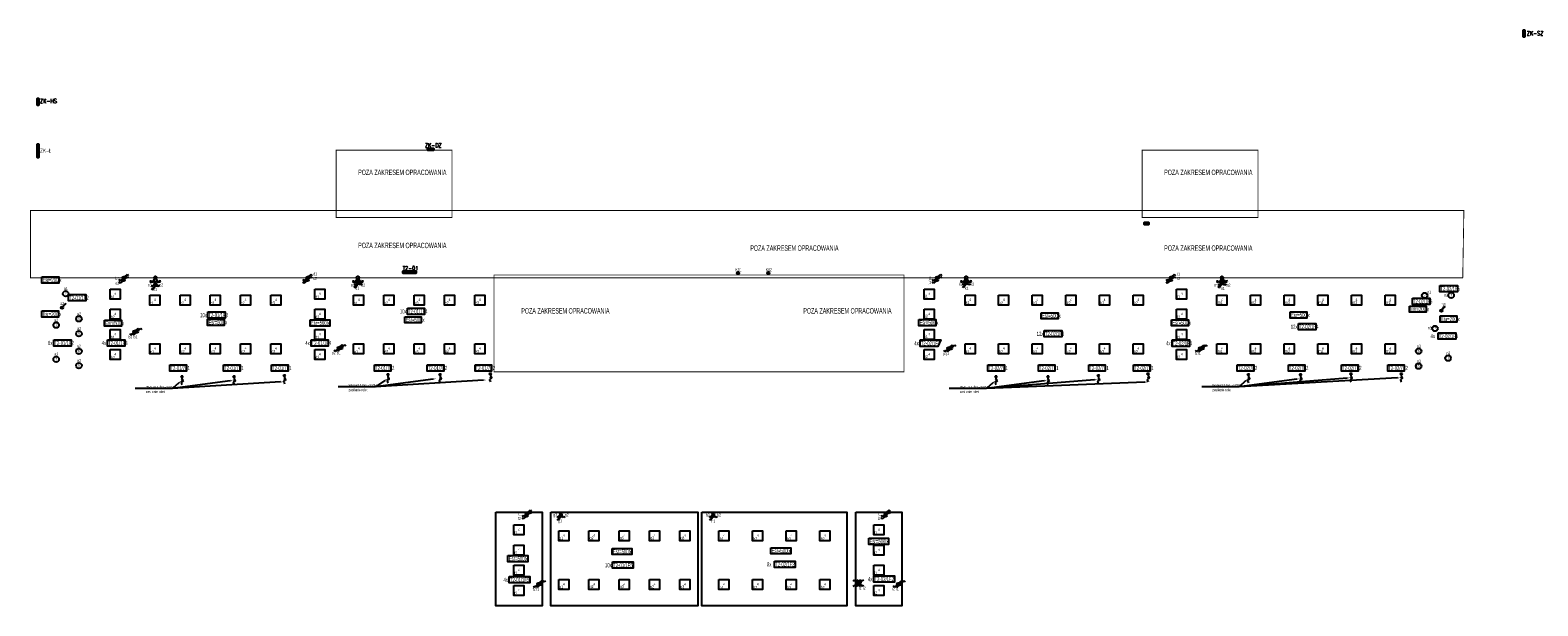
# Model space of a CAD drawing. Header units: millimetres. Extents: x -93830 to 24518, y -167050 to -8913.
# Tile 2 of 3: x -48513 to -39544, y -85721 to -82294. Entities that reach past the tile are written whole.
import ezdxf
from ezdxf import colors
from ezdxf.entities.mleader import LeaderData, LeaderLine
from ezdxf.enums import TextEntityAlignment as Align
from ezdxf.math import Vec2, Vec3

# ---------------------------------------------------------------- set-up
doc = ezdxf.new("R2010")
doc.units = ezdxf.units.MM
doc.linetypes.add('KRESKOWA', pattern=[0.75, 0.5, -0.25])
doc.layers.get('Defpoints').update_dxf_attribs({"color": 6})
doc.layers.add('#Tekst', color=7, linetype='Continuous', lineweight=15)
for name, color, linetype in [('$EL Łączniki ośw', 92, 'Continuous'), ('$EL_natężenie ośw.', 1, 'Continuous'), ('$EL_nr obw', 32, 'Continuous'), ('$EL_Nr obwodu', 170, 'Continuous'), ('$EL_Oświetlenie podstawowe', 150, 'Continuous'), ('$EL_Wypust silowy', 202, 'Continuous'), ('$EL_Zakres-wyłączenie', 10, 'KRESKOWA'), ('E_Tablice', 6, 'Continuous'), ('WOJ_oswietlenie02', 5, 'Continuous'), ('WOJ_oswietlenie05', 5, 'Continuous'), ('WOJ_oswietlenie06', 5, 'Continuous')]:
    doc.layers.add(name, color=color, linetype=linetype)
doc.styles.add('ROMANS', font='romans.shx', dxfattribs={"width": 0.8})
doc.styles.get("Standard").update_dxf_attribs({"font": 'ARIALN.TTF', "width": 0.8})
doc.styles.add('STYLE1', font='romans.shx')

# ---------------------------------------------------------------- blocks, each defined once
blk = doc.blocks.new('3TL+NP')
at = {"ltscale": 2}
for points in [[(0, 0), (39, 0), (39, 35), (0, 35)], [(0, 35), (39, 35), (39, 0), (0, 0)]]:
    blk.add_lwpolyline(points, close=True, dxfattribs=at)
for points in [[(0, 35), (39, 0), (39, 0)], [(0, 0), (39, 35), (39, 35)]]:
    blk.add_lwpolyline(points, dxfattribs=at)
blk = doc.blocks.new('przycisk')
for radius in [0.1, 0.0612]:
    blk.add_circle((0, 0), radius)
blk = doc.blocks.new('łącznik-1b-IP20')
for p in [(0.05, 0.08), (0.35, 0.27)]:
    blk.add_line(p, (0.22, 0.35))
blk.add_circle((0, 0), 0.1)
blk = doc.blocks.new('łącznik-św-IP20')
for p, q in [((-0.35, 0.27), (-0.22, 0.35)), ((-0.05, 0.08), (-0.22, 0.35)), ((0.05, 0.08), (0.22, 0.35)), ((0.35, 0.27), (0.22, 0.35))]:
    blk.add_line(p, q)
blk.add_circle((0, 0), 0.1)
blk = doc.blocks.new('łącznik-sch-IP20')
for p, q in [((0.08, 0.07), (0.31, 0.27)), ((0.41, 0.15), (0.31, 0.27)), ((-0.41, -0.15), (-0.31, -0.27)), ((-0.08, -0.07), (-0.31, -0.27))]:
    blk.add_line(p, q)
blk.add_circle((0, 0), 0.1)
blk = doc.blocks.new('łącznik-krzyż-IP20')
for p, q in [((-0.34, 0.17), (-0.23, 0.28)), ((-0.07, 0.07), (-0.23, 0.28)), ((0.07, 0.07), (0.24, 0.28)), ((0.35, 0.16), (0.24, 0.28)), ((-0.34, -0.17), (-0.23, -0.28)), ((-0.07, -0.07), (-0.23, -0.28)), ((0.07, -0.07), (0.24, -0.28)), ((0.35, -0.17), (0.24, -0.28))]:
    blk.add_line(p, q)
for radius in [0.0995, 0.1]:
    blk.add_circle((0, 0), radius)
blk = doc.blocks.new('łącznik-1b-IP44')
h = blk.add_hatch(color=0)
h.dxf.hatch_style = 1
h.paths.add_polyline_path([(0.05, 0, 1), (-0.05, 0, 1)])
at = {"color": 0}
for p in [(0.05, 0.08), (0.34, 0.27)]:
    blk.add_line(p, (0.22, 0.35), dxfattribs=at)
for radius in [0.1, 0.0516]:
    blk.add_circle((0, 0), radius, dxfattribs=at)
blk = doc.blocks.new('Oprawa 7')
blk.add_circle((0, 0), 16.5)
at = {"layer": 'WOJ_oswietlenie06', "color": 7}
blk.add_text('7', height=14, dxfattribs=at).set_placement((-4.4, -6.3))
blk = doc.blocks.new('Oprawa 6')
blk.add_circle((0, 0), 16.5)
at = {"layer": 'WOJ_oswietlenie05', "color": 7}
blk.add_text('6', height=14, dxfattribs=at).set_placement((-5.6, -6.2))
blk = doc.blocks.new('Oprawa 4')
blk.add_lwpolyline([(-59.5, 59.5), (0, 59.5), (0, 0), (-59.5, 0)], close=True)
at = {"layer": 'WOJ_oswietlenie02', "color": 7}
blk.add_text('4', height=14, dxfattribs=at).set_placement((-34.8, 24.9))
blk = doc.blocks.new('wypust 1-faz')
at = {"linetype": 'Continuous'}
blk.add_hatch(color=256, dxfattribs=at).paths.add_polyline_path([(-0.11, -0.06, 1), (-0.11, 0.06, 1)])
at = {"color": 7, "linetype": 'Continuous'}
blk.add_line((-0.4, 0.04), (-0.31, -0.12), dxfattribs=at)
at = {"linetype": 'Continuous'}
for p, q in [((-0.22, 0), (-0.27, 0)), ((0, 0), (-0.22, 0)), ((0, 0), (-0.22, 0))]:
    blk.add_line(p, q, dxfattribs=at)
blk.add_circle((-0.11, 0), 0.0585, dxfattribs=at)
at = {"linetype": 'Continuous', "start_tangent": (-1, 0), "end_tangent": (-1, 0)}
blk.add_spline([(-0.27, 0), (-0.43, -0.09), (-0.56, 0.06), (-0.71, -0.01)], degree=3, dxfattribs=at)
blk = doc.blocks.new('łącznik_rolety')
for points in [[(-0.39, 0.3), (-0.43, 0.4)], [(-0.39, 0.51), (-0.39, 0.3)], [(-0.39, 0.3), (-0.36, 0.4)], [(0.38, 0.51), (0.35, 0.41)], [(0.38, 0.51), (0.38, 0.3)], [(0.38, 0.51), (0.41, 0.41)]]:
    blk.add_lwpolyline(points)
at = {"linetype": 'Continuous'}
for points in [[(-0.07, 0.17), (-0.23, 0.46), (-0.33, 0.4)], [(0.05, 0.17), (0.22, 0.46), (0.31, 0.4)]]:
    blk.add_lwpolyline(points, dxfattribs=at)
blk.add_circle((0, 0.07), 0.11, dxfattribs=at)
at = {"style": 'STYLE1', "flags": 9}
blk.add_attdef('NAZWA', text='', height=0.105, dxfattribs=at).set_placement((-0.01, 0.03), align=Align.CENTER)

msp = doc.modelspace()

# ---------------------------------------------------------------- linework, layer by layer
at = {"layer": '$EL_natężenie ośw.', "flags": 128}
for points in [[(-48443.7, -83762.5), (-48343.3, -83762.5), (-48343.3, -83799.1), (-48443.7, -83799.1)], [(-40308.6, -83935.8), (-40208.7, -83935.8), (-40208.7, -83972.3), (-40308.6, -83972.3)], [(-48444.5, -83965.2), (-48344.1, -83965.2), (-48344.1, -84001.8), (-48444.5, -84001.8)], [(-48070.3, -84019.5), (-47969.9, -84019.5), (-47969.9, -84056.1), (-48070.3, -84056.1)], [(-47457.3, -84014.6), (-47359.3, -84014.6), (-47359.3, -84051.2), (-47457.3, -84051.2)], [(-46848.2, -84018.4), (-46729.7, -84018.4), (-46729.7, -84054.9), (-46848.2, -84054.9)], [(-46284, -83999.7), (-46187.4, -83999.7), (-46187.4, -84036.3), (-46284, -84036.3)], [(-43227.3, -84016.9), (-43124.9, -84016.9), (-43124.9, -84053.5), (-43227.3, -84053.5)], [(-42499, -83975.5), (-42398, -83975.5), (-42398, -84012.1), (-42499, -84012.1)], [(-41723.6, -84017.2), (-41621.7, -84017.2), (-41621.7, -84053.7), (-41723.6, -84053.7)], [(-41017.8, -83970.7), (-40918.6, -83970.7), (-40918.6, -84007.3), (-41017.8, -84007.3)], [(-40125.7, -83994.8), (-40025.8, -83994.8), (-40025.8, -84031.4), (-40125.7, -84031.4)], [(-45051.9, -85378.9), (-44933.5, -85378.9), (-44933.5, -85415.5), (-45051.9, -85415.5)], [(-44106.8, -85374.3), (-43988.3, -85374.3), (-43988.3, -85410.8), (-44106.8, -85410.8)], [(-43524.7, -85318), (-43406.3, -85318), (-43406.3, -85354.5), (-43524.7, -85354.5)], [(-45670.8, -85421), (-45552.3, -85421), (-45552.3, -85457.5), (-45670.8, -85457.5)]]:
    msp.add_lwpolyline(points, close=True, dxfattribs=at)
at = {"layer": '$EL_Nr obwodu', "linetype": 'Continuous', "flags": 128}
for points in [[(-40127.4, -83813.1), (-40022.9, -83813.1), (-40022.9, -83851.5), (-40127.4, -83851.5), (-40127.4, -83813.1)], [(-48284.2, -83867.5), (-48181.6, -83867.5), (-48181.6, -83905.8), (-48284.2, -83905.8), (-48284.2, -83867.5)], [(-40290.7, -83888.3), (-40186.1, -83888.3), (-40186.1, -83926.6), (-40290.7, -83926.6), (-40290.7, -83888.3)], [(-47456.3, -83970.4), (-47353.7, -83970.4), (-47353.7, -84008.7), (-47456.3, -84008.7), (-47456.3, -83970.4)], [(-46268.7, -83947.8), (-46167.5, -83947.8), (-46167.5, -83986.1), (-46268.7, -83986.1), (-46268.7, -83947.8)], [(-42480.4, -84081.8), (-42375.8, -84081.8), (-42375.8, -84120.1), (-42480.4, -84120.1), (-42480.4, -84081.8)], [(-40969.2, -84039.4), (-40864.7, -84039.4), (-40864.7, -84077.7), (-40969.2, -84077.7), (-40969.2, -84039.4)], [(-40137.4, -84094.8), (-40032.8, -84094.8), (-40032.8, -84133.1), (-40137.4, -84133.1), (-40137.4, -84094.8)], [(-48372.6, -84136.2), (-48270, -84136.2), (-48270, -84174.6), (-48372.6, -84174.6), (-48372.6, -84136.2)], [(-48053, -84136.2), (-47950.5, -84136.2), (-47950.5, -84174.6), (-48053, -84174.6), (-48053, -84136.2)], [(-46841.9, -84136.2), (-46740.6, -84136.2), (-46740.6, -84174.6), (-46841.9, -84174.6), (-46841.9, -84136.2)], [(-43218.1, -84137.7), (-43095.1, -84137.7), (-43113.6, -84176.1), (-43218.1, -84176.1), (-43218.1, -84137.7)], [(-41720.5, -84137.7), (-41615.9, -84137.7), (-41615.9, -84176.1), (-41720.5, -84176.1), (-41720.5, -84137.7)], [(-47681.6, -84285), (-47583.3, -84285), (-47583.3, -84323.3), (-47681.6, -84323.3), (-47681.6, -84285)], [(-47362.2, -84285), (-47264, -84285), (-47264, -84323.3), (-47362.2, -84323.3), (-47362.2, -84285)], [(-47077, -84285), (-46978.7, -84285), (-46978.7, -84323.3), (-47077, -84323.3), (-47077, -84285)], [(-46465.3, -84285), (-46367, -84285), (-46367, -84323.3), (-46465.3, -84323.3), (-46465.3, -84285)], [(-46151.3, -84285), (-46053, -84285), (-46053, -84323.3), (-46151.3, -84323.3), (-46151.3, -84285)], [(-45866.6, -84285), (-45768.3, -84285), (-45768.3, -84323.3), (-45866.6, -84323.3), (-45866.6, -84285)], [(-42816.1, -84285), (-42717.9, -84285), (-42717.9, -84323.3), (-42816.1, -84323.3), (-42816.1, -84285)], [(-42515.1, -84285), (-42416.8, -84285), (-42416.8, -84323.3), (-42515.1, -84323.3), (-42515.1, -84285)], [(-42215.7, -84285), (-42117.5, -84285), (-42117.5, -84323.3), (-42215.7, -84323.3), (-42215.7, -84285)], [(-41948.8, -84285), (-41850.5, -84285), (-41850.5, -84323.3), (-41948.8, -84323.3), (-41948.8, -84285)], [(-41332.6, -84285), (-41234.3, -84285), (-41234.3, -84323.3), (-41332.6, -84323.3), (-41332.6, -84285)], [(-41028.2, -84285), (-40930, -84285), (-40930, -84323.3), (-41028.2, -84323.3), (-41028.2, -84285)], [(-40712.2, -84285), (-40614, -84285), (-40614, -84323.3), (-40712.2, -84323.3), (-40712.2, -84285)], [(-40437.1, -84285), (-40338.8, -84285), (-40338.8, -84323.3), (-40437.1, -84323.3), (-40437.1, -84285)], [(-45048.2, -85458.7), (-44925.2, -85458.7), (-44925.2, -85497), (-45048.2, -85497), (-45048.2, -85458.7)], [(-44084.7, -85453.6), (-43961.6, -85453.6), (-43961.6, -85491.9), (-44084.7, -85491.9), (-44084.7, -85453.6)], [(-45662.9, -85546), (-45539.9, -85546), (-45539.9, -85584.3), (-45662.9, -85584.3), (-45662.9, -85546)], [(-43493.6, -85541.6), (-43370.6, -85541.6), (-43370.6, -85579.9), (-43493.6, -85579.9), (-43493.6, -85541.6)]]:
    msp.add_lwpolyline(points, dxfattribs=at)
at = {"layer": '$EL_Zakres-wyłączenie', "ltscale": 100, "const_width": 5}
for points in [[(-46693.2, -83008.1), (-46003.7, -83008.1), (-46003.7, -83409.1), (-46693.2, -83409.1)], [(-41898.6, -83008.1), (-41209.1, -83008.1), (-41209.1, -83409.1), (-41898.6, -83409.1)], [(-48510.7, -83367.5), (-39984.4, -83367.5), (-39991.2, -83768.5), (-48510.7, -83768.5)], [(-45753.9, -83751), (-43315.4, -83751), (-43315.4, -84328), (-45753.9, -84328)]]:
    msp.add_lwpolyline(points, close=True, dxfattribs=at)
at = {"layer": 'Defpoints'}
for points in [[(-45742.8, -85163), (-45468.2, -85163), (-45468.2, -85720), (-45742.8, -85720)], [(-45416, -85163), (-44542, -85163), (-44542, -85720.6), (-45416, -85720.6)], [(-44517, -85163), (-43654.2, -85163), (-43654.2, -85720), (-44517, -85720)], [(-43602, -85163), (-43328, -85163), (-43328, -85720), (-43602, -85720)]]:
    msp.add_lwpolyline(points, close=True, dxfattribs=at)

# ---------------------------------------------------------------- block references
at = {"layer": '$EL Łączniki ośw', "xscale": 70, "yscale": 70}
for name, p in [('łącznik-sch-IP20', (-47956.1, -83766.3)), ('łącznik-sch-IP20', (-47956.1, -83780.3)), ('łącznik-sch-IP20', (-46862.5, -83766.3)), ('łącznik-sch-IP20', (-46862.5, -83780.3)), ('przycisk', (-44303, -83738.5)), ('przycisk', (-44122.2, -83739)), ('łącznik-sch-IP20', (-43118.4, -83766.3)), ('łącznik-sch-IP20', (-43118.4, -83780.3)), ('łącznik-sch-IP20', (-41727.6, -83766.3)), ('łącznik-sch-IP20', (-41727.6, -83780.3)), ('łącznik-1b-IP44', (-48323, -83946.5)), ('łącznik-1b-IP20', (-40118, -83963.3)), ('łącznik-sch-IP20', (-47892.5, -84088.9)), ('łącznik-sch-IP20', (-47877.3, -84088.9)), ('łącznik-sch-IP20', (-46677.9, -84186.1)), ('łącznik-sch-IP20', (-46662.7, -84186.1)), ('łącznik-sch-IP20', (-43050.4, -84187.2)), ('łącznik-sch-IP20', (-43035.2, -84187.2)), ('łącznik-sch-IP20', (-41553.6, -84187.2)), ('łącznik-sch-IP20', (-41538.4, -84187.2)), ('łącznik-sch-IP20', (-45558.6, -85170.2)), ('łącznik-sch-IP20', (-45558.6, -85184.2)), ('łącznik-sch-IP20', (-43424, -85170.2)), ('łącznik-sch-IP20', (-43424, -85184.2)), ('łącznik-sch-IP20', (-45490.7, -85590.8)), ('łącznik-sch-IP20', (-45475.5, -85590.8)), ('łącznik-krzyż-IP20', (-43594.4, -85585.1)), ('łącznik-krzyż-IP20', (-43579.4, -85585.1)), ('łącznik-sch-IP20', (-43350.4, -85589.7)), ('łącznik-sch-IP20', (-43335.2, -85589.7))]:
    msp.add_blockref(name, p, dxfattribs=at)
at = {"layer": '$EL Łączniki ośw', "xscale": 70, "yscale": 70, "rotation": 180}
for name, p in [('łącznik_rolety', (-47769, -83761.7)), ('łącznik_rolety', (-46563.9, -83761.7)), ('łącznik_rolety', (-42945.4, -83761.7)), ('łącznik_rolety', (-41422.9, -83761.7)), ('łącznik-św-IP20', (-47768.8, -83794.9)), ('łącznik-1b-IP20', (-47768.8, -83813)), ('łącznik-św-IP20', (-46563.2, -83785.1)), ('łącznik-1b-IP20', (-46563.2, -83800.2)), ('łącznik-św-IP20', (-42944.9, -83785.5)), ('łącznik-1b-IP20', (-42944.9, -83800.6)), ('łącznik-św-IP20', (-41423.1, -83786.5)), ('łącznik-1b-IP20', (-41423.1, -83801.6)), ('łącznik-św-IP20', (-45356.1, -85170.3)), ('łącznik-1b-IP20', (-45356.1, -85185.4)), ('łącznik-św-IP20', (-44450.1, -85170.3)), ('łącznik-1b-IP20', (-44450.1, -85185.4))]:
    msp.add_blockref(name, p, dxfattribs=at)
at = {"layer": '$EL_Oświetlenie podstawowe'}
for name, p in [('Oprawa 7', (-48301.8, -83862.5)), ('Oprawa 4', (-47977.8, -83894.9)), ('Oprawa 4', (-46761.1, -83894.9)), ('Oprawa 4', (-43135.9, -83894.9)), ('Oprawa 4', (-41633.6, -83894.9)), ('Oprawa 7', (-40217.5, -83873.3)), ('Oprawa 7', (-40060.3, -83872.2)), ('Oprawa 4', (-47742, -83929.9)), ('Oprawa 4', (-47562, -83929.9)), ('Oprawa 4', (-47382, -83929.9)), ('Oprawa 4', (-47202, -83929.9)), ('Oprawa 4', (-47022, -83929.9)), ('Oprawa 4', (-46529.3, -83929.9)), ('Oprawa 4', (-46349.5, -83929.9)), ('Oprawa 4', (-46169.5, -83929.9)), ('Oprawa 4', (-45989.3, -83929.9)), ('Oprawa 4', (-45809.4, -83929.9)), ('Oprawa 4', (-42892.2, -83929.9)), ('Oprawa 4', (-42692.4, -83929.9)), ('Oprawa 4', (-42492.3, -83929.9)), ('Oprawa 4', (-42292.4, -83929.9)), ('Oprawa 4', (-42092.2, -83929.9)), ('Oprawa 4', (-41892.4, -83929.9)), ('Oprawa 4', (-41394, -83929.9)), ('Oprawa 4', (-41194, -83929.9)), ('Oprawa 4', (-40994.4, -83929.9)), ('Oprawa 4', (-40794.3, -83929.9)), ('Oprawa 4', (-40594.1, -83929.9)), ('Oprawa 4', (-40394, -83929.9)), ('Oprawa 7', (-48358.4, -84049.7)), ('Oprawa 6', (-48223.1, -84012.1)), ('Oprawa 4', (-47977.8, -84014.9)), ('Oprawa 4', (-46761.1, -84014.9)), ('Oprawa 4', (-43135.9, -84014.9)), ('Oprawa 4', (-41633.6, -84014.9)), ('Oprawa 6', (-48223.1, -84100.5)), ('Oprawa 4', (-47977.8, -84134.9)), ('Oprawa 4', (-46761.1, -84134.9)), ('Oprawa 4', (-43135.9, -84134.9)), ('Oprawa 4', (-41633.6, -84134.9)), ('Oprawa 7', (-40156.2, -84069.3)), ('Oprawa 6', (-48223.1, -84205.1)), ('Oprawa 4', (-47977.8, -84254.9)), ('Oprawa 4', (-47742, -84219.9)), ('Oprawa 4', (-47562, -84219.9)), ('Oprawa 4', (-47382, -84219.9)), ('Oprawa 4', (-47202, -84219.9)), ('Oprawa 4', (-47022, -84219.9)), ('Oprawa 4', (-46761.1, -84254.9)), ('Oprawa 4', (-46529.3, -84219.9)), ('Oprawa 4', (-46349.5, -84219.9)), ('Oprawa 4', (-46169.5, -84219.9)), ('Oprawa 4', (-45989.3, -84219.9)), ('Oprawa 4', (-45809.4, -84219.9)), ('Oprawa 4', (-43135.9, -84254.9)), ('Oprawa 4', (-42892.2, -84219.9)), ('Oprawa 4', (-42692.4, -84219.9)), ('Oprawa 4', (-42492.3, -84219.9)), ('Oprawa 4', (-42292.4, -84219.9)), ('Oprawa 4', (-42092.2, -84219.9)), ('Oprawa 4', (-41892.4, -84219.9)), ('Oprawa 4', (-41633.6, -84254.9)), ('Oprawa 4', (-41394, -84219.9)), ('Oprawa 4', (-41194, -84219.9)), ('Oprawa 4', (-40994.4, -84219.9)), ('Oprawa 4', (-40794.3, -84219.9)), ('Oprawa 4', (-40594.1, -84219.9)), ('Oprawa 4', (-40394, -84219.9)), ('Oprawa 6', (-40253.4, -84204.7)), ('Oprawa 7', (-48358.4, -84253.2)), ('Oprawa 6', (-48223.1, -84290.8)), ('Oprawa 6', (-40254, -84293.5)), ('Oprawa 7', (-40078.3, -84246.1)), ('Oprawa 4', (-45575.9, -85298.7)), ('Oprawa 4', (-45309.3, -85333.7)), ('Oprawa 4', (-45129.3, -85333.7)), ('Oprawa 4', (-44949.3, -85333.7)), ('Oprawa 4', (-44769, -85333.7)), ('Oprawa 4', (-44589.2, -85333.7)), ('Oprawa 4', (-44356.2, -85333.7)), ('Oprawa 4', (-44155.9, -85333.7)), ('Oprawa 4', (-43955.8, -85333.7)), ('Oprawa 4', (-43755.8, -85333.7)), ('Oprawa 4', (-43435.2, -85298.7)), ('Oprawa 4', (-45575.9, -85418.7)), ('Oprawa 4', (-43435.2, -85418.7)), ('Oprawa 4', (-45575.9, -85538.7)), ('Oprawa 4', (-43435.2, -85538.7)), ('Oprawa 4', (-45575.9, -85658.7)), ('Oprawa 4', (-45309.3, -85623.7)), ('Oprawa 4', (-45129.3, -85623.7)), ('Oprawa 4', (-44949.3, -85623.7)), ('Oprawa 4', (-44769, -85623.7)), ('Oprawa 4', (-44589.2, -85623.7)), ('Oprawa 4', (-44356.2, -85623.7)), ('Oprawa 4', (-44155.9, -85623.7)), ('Oprawa 4', (-43955.8, -85623.7)), ('Oprawa 4', (-43755.8, -85623.7)), ('Oprawa 4', (-43435.2, -85658.7))]:
    msp.add_blockref(name, p, dxfattribs=at)
at = {"layer": '$EL_Wypust silowy', "xscale": 80, "yscale": 80, "zscale": 0.1, "rotation": 90}
for p in [(-47610.2, -84347.1), (-47300.3, -84347.1), (-47000.7, -84341.6), (-46384.6, -84336.1), (-46074.7, -84336.1), (-45775.1, -84330.6), (-42768.2, -84347.1), (-42458.4, -84347.1), (-42158.7, -84341.6), (-41863.1, -84330.6), (-41266, -84336.1), (-40956.1, -84336.1), (-40656.5, -84330.6), (-40356.8, -84330.6)]:
    msp.add_blockref('wypust 1-faz', p, dxfattribs=at)
at = {"layer": 'E_Tablice', "yscale": 0.3, "zscale": 10, "rotation": 270}
for p in [(-39631.7, -82293.7), (-48472.2, -82701), (-48472.2, -82973.3), (-48472.2, -83012.3)]:
    msp.add_blockref('3TL+NP', p, dxfattribs=at)
at = {"layer": 'E_Tablice', "yscale": 0.3, "zscale": 10}
for p in [(-46150, -83008.1), (-46295.4, -83739.6), (-46256.4, -83739.6)]:
    msp.add_blockref('3TL+NP', p, dxfattribs=at)
at = {"layer": 'E_Tablice', "xscale": 0.7000000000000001, "yscale": 0.3, "zscale": 10, "rotation": 180}
msp.add_blockref('3TL+NP', (-41859.4, -83439.1), dxfattribs=at)

# ---------------------------------------------------------------- texts
at = {"layer": '$EL_natężenie ośw.', "color": 7, "width": 0.7}
for s, p in [(' Eśr=200lx', (-48445.9, -83793.3)), (' Eśr=200lx', (-40310.8, -83966.6)), (' Eśr=200lx', (-48446.7, -83996.1)), (' Eśr=500lx', (-48072.5, -84050.4)), (' Eśr=500lx', (-47459.5, -84045.4)), (' Eśr=500lx', (-46850.4, -84049.2)), (' Eśr=500lx', (-46286.2, -84030.5)), (' Eśr=500lx', (-43229.5, -84047.7)), (' Eśr=500lx', (-42501.2, -84006.4)), (' Eśr=500lx', (-41725.8, -84048)), (' Eśr=500lx', (-41020, -84001.6)), (' Eśr=200lx', (-40127.9, -84025.6)), (' Eśr=500lx', (-45054.1, -85409.7)), (' Eśr=500lx', (-44109, -85405.1)), (' Eśr=500lx', (-43526.9, -85348.8)), (' Eśr=500lx', (-45673, -85451.8))]:
    msp.add_text(s, height=25, dxfattribs=at).set_placement(p)
at = {"layer": '$EL_nr obw', "linetype": 'Continuous', "lineweight": 30, "char_height": 18, "attachment_point": 1}
for s, insert in [('b1', (-48006.1, -83762.6)), ('d2', (-46829.8, -83762.4)), ('d1', (-46829.1, -83735.1)), ('K01', (-44317.8, -83710.5)), ('K02', (-44137, -83711.1)), ('j1', (-43167.9, -83760.3)), ('l1', (-41689.5, -83737.3)), ('l2', (-41688.3, -83763.7)), ('a1', (-48311.9, -83822.8)), ('b2', (-48006.7, -83789.9)), ('c3', (-47812.6, -83801)), ('c1', (-47780.7, -83828.2)), ('c2', (-47744.1, -83800.7)), ('e3', (-46606.4, -83802.3)), ('e1', (-46578.4, -83820.6)), ('e2', (-46543.6, -83802.8)), ('j2', (-43168.5, -83787.6)), ('k3', (-42987.6, -83797.4)), ('k1', (-42953.2, -83821)), ('k2', (-42919.1, -83797.1)), ('m3', (-41469.9, -83802.5)), ('m1', (-41435.5, -83822)), ('m2', (-41401.5, -83802.2)), ('n1', (-40202, -83843.7)), ('a2', (-48334, -83911.4)), ('b1', (-48034.2, -83872.8)), ('c1', (-47799.1, -83909)), ('c2', (-47619.5, -83908.6)), ('c3', (-47439.5, -83908.6)), ('c2', (-47259.5, -83908.6)), ('c3', (-47079.5, -83908.6)), ('d1', (-46817.4, -83872.8)), ('e1', (-46586.7, -83909.5)), ('e2', (-46406.9, -83908.9)), ('e3', (-46226.4, -83908.8)), ('e2', (-46046.9, -83906.9)), ('e3', (-45866.4, -83906.8)), ('j1', (-43189, -83868.5)), ('k1', (-42946.9, -83905.9)), ('k2', (-42748.2, -83908.3)), ('k3', (-42546.8, -83908.3)), ('k2', (-42346.4, -83908.3)), ('k3', (-42146.5, -83908.3)), ('k2', (-41946.3, -83908.3)), ('l1', (-41689.5, -83872.5)), ('m1', (-41448.7, -83905.9)), ('m2', (-41248.6, -83905.9)), ('m3', (-41049, -83905.9)), ('m2', (-40849, -83905.9)), ('m3', (-40648, -83905.9)), ('m2', (-40448.7, -83905.9)), ('n3', (-40117, -83918.3)), ('n2', (-40101.3, -83861.6)), ('a2', (-48369, -84011.1)), ('a2', (-48233.3, -83974)), ('b2', (-48033.3, -83991.9)), ('d2', (-46816.5, -83991.9)), ('j2', (-43189, -83987.8)), ('l2', (-41688.3, -83992.4)), ('a2', (-48233.3, -84060.9)), ('b1', (-48032.8, -84113.1)), ('b2', (-47928.6, -84110.3)), ('b1', (-47897.9, -84110.5)), ('d1', (-46817.4, -84112.8)), ('j1', (-43189, -84107.9)), ('l1', (-41689.5, -84113)), ('n3', (-40198.8, -84057.4)), ('a2', (-48368.5, -84213.6)), ('a2', (-48234.4, -84165.9)), ('c1', (-47797.9, -84198.8)), ('c2', (-47616.7, -84197.4)), ('c3', (-47436.7, -84197.4)), ('c2', (-47256.7, -84197.4)), ('c3', (-47076.7, -84197.4)), ('d2', (-46719, -84205.6)), ('d1', (-46689.5, -84205.2)), ('e1', (-46585.4, -84199.3)), ('e2', (-46405.3, -84198)), ('e3', (-46226.4, -84199.5)), ('e2', (-46045.2, -84196)), ('e3', (-45866.4, -84197.5)), ('j2', (-43082.3, -84208.3)), ('j1', (-43062.5, -84208.2)), ('k1', (-42947.9, -84198.8)), ('k2', (-42747.6, -84198.1)), ('k3', (-42546.1, -84198.1)), ('k2', (-42345.7, -84198.1)), ('k3', (-42145.9, -84198.1)), ('k2', (-41945.6, -84198.1)), ('l2', (-41585.5, -84208.3)), ('l1', (-41565.7, -84208.2)), ('m1', (-41448.7, -84195.9)), ('m2', (-41248.6, -84195.9)), ('m3', (-41049, -84195.9)), ('m2', (-40849, -84195.9)), ('m3', (-40648, -84195.9)), ('m2', (-40448.7, -84195.9)), ('n3', (-40263.3, -84166.3)), ('n3', (-40088, -84207.1)), ('a2', (-48233.3, -84251.8)), ('b2', (-48032.7, -84233)), ('d2', (-46816.5, -84231.9)), ('j2', (-43189, -84227.6)), ('l2', (-41688.3, -84231.5)), ('n3', (-40263, -84255.1)), ('f2', (-45611.6, -85191.5)), ('f1', (-45611, -85164.2)), ('g3', (-45401.5, -85169.7)), ('g2', (-45333, -85169.4)), ('h3', (-44494.7, -85171.2)), ('h2', (-44426.3, -85170.8)), ('i2', (-43471, -85191.5)), ('i1', (-43470.4, -85164.2)), ('f1', (-45632.1, -85276.7)), ('g1', (-45372.5, -85205.5)), ('h1', (-44460.3, -85206.7)), ('i1', (-43491.5, -85276.7)), ('g1', (-45365.7, -85307.9)), ('g2', (-45185, -85307.5)), ('g3', (-45005.2, -85307.2)), ('g2', (-44823.7, -85307)), ('g3', (-44644.6, -85307.7)), ('h1', (-44410.5, -85311.8)), ('h2', (-44211, -85312.4)), ('h3', (-44011.1, -85312.4)), ('h2', (-43810.7, -85312.4)), ('f2', (-45632.1, -85396.7)), ('i2', (-43491.5, -85396.3)), ('f1', (-45632.1, -85516.7)), ('i1', (-43491.5, -85516.9)), ('f2', (-45632.1, -85636.7)), ('f2', (-45524.3, -85612.7)), ('f1', (-45501.6, -85612.2)), ('g1', (-45365.8, -85597.5)), ('g2', (-45184.9, -85597.1)), ('g3', (-45004.9, -85597.1)), ('g2', (-44824.9, -85597.5)), ('g3', (-44645.3, -85597.5)), ('h1', (-44411.9, -85602.5)), ('h2', (-44210.9, -85602.1)), ('h3', (-44011, -85602.1)), ('h2', (-43810.6, -85602.1)), ('i1', (-43583.8, -85606.2)), ('i2', (-43559.3, -85605.8)), ('i2', (-43491.5, -85634.3)), ('i2', (-43385, -85609.6)), ('i1', (-43362.6, -85609.6))]:
    msp.add_mtext_dynamic_manual_height_columns(s, width=12, gutter_width=60, heights=[0], dxfattribs=dict(at, insert=insert))
at = {"layer": '$EL_Nr obwodu', "color": 7, "width": 0.7}
for s, p in [('T2-02/1F5', (-40124.1, -83845.2)), ('T2-01/1F2', (-48280.9, -83899.6)), ('T2-02/1F5', (-40287.3, -83920.4)), ('10x', (-47501.8, -84002.5)), ('T2-01/1F3', (-47453, -84002.5)), ('10x', (-46314.2, -83979.9)), ('T2-01/1F4', (-46265.4, -83979.9)), ('12x', (-42525.5, -84113.9)), ('T2-02/1F3', (-42477, -84113.9)), ('12x', (-41014.4, -84071.5)), ('T2-02/1F4', (-40965.9, -84071.5)), ('4x', (-40182.5, -84126.9)), ('T2-02/1F5', (-40134, -84126.9)), ('6x', (-48406.9, -84168.3)), ('T2-01/1F2', (-48369.2, -84168.3)), ('4x', (-48087.4, -84168.3)), ('T2-01/1F3', (-48049.7, -84168.3)), ('4x', (-46876.2, -84168.3)), ('T2-01/1F4', (-46838.5, -84168.3)), ('4x', (-43253.4, -84169.8)), ('T2-02/1F3', (-43214.8, -84169.8)), ('4x', (-41755.7, -84169.8)), ('T2-02/1F4', (-41717.1, -84169.8)), ('T2-01/7F1', (-47678.2, -84317.1)), ('T2-01/7F1', (-47358.9, -84317.1)), ('T2-01/7F1', (-47073.7, -84317.1)), ('T2-01/7F2', (-46461.9, -84317.1)), ('T2-01/7F2', (-46147.9, -84317.1)), ('T2-01/7F2', (-45863.2, -84317.1)), ('T2-02/7F1', (-42812.8, -84317.1)), ('T2-02/7F1', (-42511.8, -84317.1)), ('T2-02/7F1', (-42212.4, -84317.1)), ('T2-02/7F1', (-41945.5, -84317.1)), ('T2-02/7F2', (-41329.2, -84317.1)), ('T2-02/7F2', (-41024.9, -84317.1)), ('T2-02/7F2', (-40708.9, -84317.1)), ('T2-02/7F2', (-40433.7, -84317.1)), ('10x', (-45093.7, -85490.8)), ('T2-01/1F5', (-45044.9, -85490.8)), ('8x', (-44130.2, -85485.7)), ('T2-02/1F2', (-44081.3, -85485.7)), ('4x', (-45697.3, -85578.1)), ('T2-01/1F5', (-45659.5, -85578.1)), ('4x', (-43528.8, -85573.7)), ('T2-02/1F2', (-43490.2, -85573.7))]:
    msp.add_text(s, height=25, dxfattribs=at).set_placement(p)
at = {"layer": '$EL_Zakres-wyłączenie', "linetype": 'Continuous', "ltscale": 100, "width": 0.7}
for p in [(-46561.8, -83156.2), (-41767.2, -83156.2), (-46561.8, -83591.2), (-44229.3, -83607.1), (-41767.2, -83607.1), (-45591.7, -83980.5), (-43914.1, -83980.5)]:
    msp.add_text('POZA ZAKRESEM OPRACOWANIA', height=32, dxfattribs=at).set_placement(p)
at = {"layer": 'E_Tablice', "color": 7, "style": 'ROMANS', "width": 0.7}
for s, p in [('ZK-SZ', (-39610, -82324.9)), ('ZK-HS', (-48454.5, -82728)), ('ZK-Ł', (-48454.5, -83023.3)), ('ZK-DZ', (-46164.7, -82991.7)), ('T2-01', (-46298.1, -83723.2))]:
    msp.add_text(s, height=25, dxfattribs=at).set_placement(p)

# ---------------------------------------------------------------- leaders
at = {"layer": '#Tekst', "linetype": 'Continuous'}
ml = msp.add_multileader_mtext('Standard', dxfattribs=at)
ml.set_content('\\pxql;Wypust 1-faz ~230V, zasilanie rolet ', color=7)
ml.set_leader_properties(color=7)
ml.build(insert=Vec2(0, 0))
ml.multileader.update_dxf_attribs({"text_left_attachment_type": 6, "text_right_attachment_type": 6, "dogleg_length": 3.87, "arrow_head_size": 20})
ctx = ml.context
ctx.base_point, ctx.char_height, ctx.arrow_head_size, ctx.landing_gap_size, ctx.plane_origin = Vec3(-47844.9, -84427.6), 16, 20, 20, Vec3(-55597, -80011.6)
ctx.left_attachment, ctx.right_attachment = 6, 6
notes = []
notes.append((ctx, [(2, (1, 1, 0), (-47665.9, -84427.6), (-1, 0), 3.87, [(0, [(-47303.4, -84379.4)], 0, []), (1, [(-47613.2, -84379.4)], 0, []), (2, [(-47004.8, -84386.8)], 0, [])])]))
ctx.mtext.insert, ctx.mtext.width, ctx.mtext.defined_height, ctx.mtext.flow_direction = Vec3(-47824.9, -84411.1), 196.14, 8.362199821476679e-12, 5
ml = msp.add_multileader_mtext('Standard', dxfattribs=at)
ml.set_content('\\pxql;Wypust 1-faz ~230V, zasilanie rolet ', color=7)
ml.set_leader_properties(color=7)
ml.build(insert=Vec2(0, 0))
ml.multileader.update_dxf_attribs({"text_left_attachment_type": 6, "text_right_attachment_type": 6, "dogleg_length": 3.87, "arrow_head_size": 20})
ctx = ml.context
ctx.base_point, ctx.char_height, ctx.arrow_head_size, ctx.landing_gap_size, ctx.plane_origin = Vec3(-46638.4, -84416.6), 16, 20, 20, Vec3(-54390.5, -80000.6)
ctx.left_attachment, ctx.right_attachment = 6, 6
notes.append((ctx, [(2, (1, 1, 0), (-46459.5, -84416.6), (-1, 0), 3.87, [(0, [(-46096.9, -84368.4)], 0, []), (1, [(-46387.6, -84368.4)], 0, []), (2, [(-45798.3, -84375.8)], 0, [])])]))
ctx.mtext.insert, ctx.mtext.width, ctx.mtext.defined_height, ctx.mtext.flow_direction = Vec3(-46618.4, -84400.1), 196.14, 8.362199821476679e-12, 5
ml = msp.add_multileader_mtext('Standard', dxfattribs=at)
ml.set_content('\\pxql;Wypust 1-faz ~230V, zasilanie rolet ', color=7)
ml.set_leader_properties(color=7)
ml.build(insert=Vec2(0, 0))
ml.multileader.update_dxf_attribs({"text_left_attachment_type": 6, "text_right_attachment_type": 6, "dogleg_length": 3.87, "arrow_head_size": 20})
ctx = ml.context
ctx.base_point, ctx.char_height, ctx.arrow_head_size, ctx.landing_gap_size, ctx.plane_origin = Vec3(-43002.9, -84427.6), 16, 20, 20, Vec3(-50755.1, -80011.6)
ctx.left_attachment, ctx.right_attachment = 6, 6
notes.append((ctx, [(3, (1, 1, 0), (-42824, -84427.6), (-1, 0), 3.87, [(0, [(-42461.4, -84379.4)], 0, []), (1, [(-42771.3, -84379.4)], 0, []), (2, [(-42161.8, -84373.9)], 0, []), (3, [(-41862, -84387.8)], 0, [])])]))
ctx.mtext.insert, ctx.mtext.width, ctx.mtext.defined_height, ctx.mtext.flow_direction = Vec3(-42982.9, -84411.1), 196.14, 8.362199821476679e-12, 5
ml = msp.add_multileader_mtext('Standard', dxfattribs=at)
ml.set_content('\\pxql;Wypust 1-faz ~230V, zasilanie rolet ', color=7)
ml.set_leader_properties(color=7)
ml.build(insert=Vec2(0, 0))
ml.multileader.update_dxf_attribs({"text_left_attachment_type": 6, "text_right_attachment_type": 6, "dogleg_length": 3.87, "arrow_head_size": 20})
ctx = ml.context
ctx.base_point, ctx.char_height, ctx.arrow_head_size, ctx.landing_gap_size, ctx.plane_origin = Vec3(-41500.7, -84416.6), 16, 20, 20, Vec3(-49252.8, -80000.6)
ctx.left_attachment, ctx.right_attachment = 6, 6
notes.append((ctx, [(3, (1, 1, 0), (-41321.7, -84416.6), (-1, 0), 3.87, [(0, [(-40959.2, -84368.4)], 0, []), (1, [(-41269, -84368.4)], 0, []), (2, [(-40659.5, -84362.9)], 0, []), (3, [(-40359.8, -84362.9)], 0, [])])]))
ctx.mtext.insert, ctx.mtext.width, ctx.mtext.defined_height, ctx.mtext.flow_direction = Vec3(-41480.7, -84400.1), 196.14, 8.362199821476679e-12, 5
for ctx, leaders in notes:
    for number, flags, end, landing, length, lines in leaders:
        leader = LeaderData()
        leader.index, (leader.has_last_leader_line, leader.has_dogleg_vector, leader.attachment_direction) = number, flags
        leader.last_leader_point, leader.dogleg_vector, leader.dogleg_length = Vec3(end), Vec3(landing), length
        for number, points, colour, breaks in lines:
            line = LeaderLine()
            line.index, line.vertices, line.color, line.breaks = number, Vec3.list(points), colors.encode_raw_color(colour), breaks
            leader.lines.append(line)
        ctx.leaders.append(leader)

doc.saveas('drawing.dxf')
